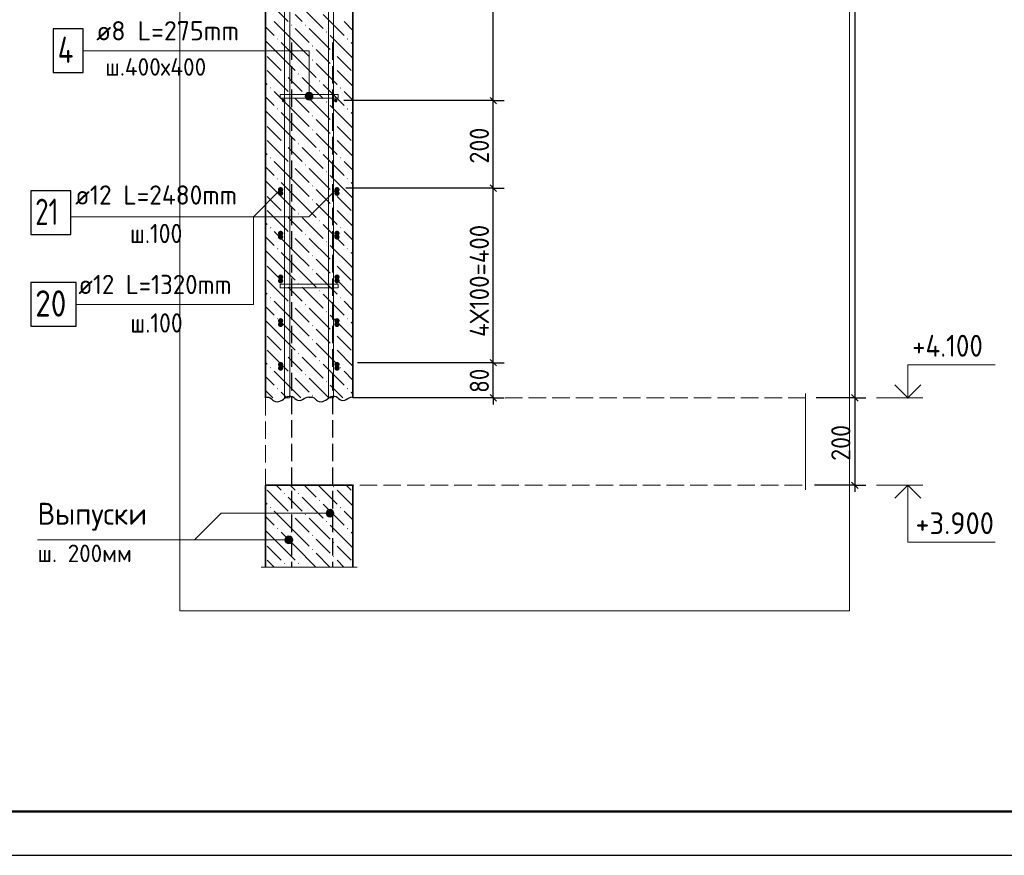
# Model space of a CAD drawing. Header units: millimetres. Extents: x 0 to 50400, y -12 to 35652.
# Tile 3 of 9: x 13277 to 26798, y 0 to 11469. Entities that reach past the tile are written whole.
import ezdxf

# ---------------------------------------------------------------- set-up
doc = ezdxf.new("R2010")
doc.units = ezdxf.units.MM
doc.linetypes.add('______2', pattern=[324, 240, -84])
for name, color, linetype, lineweight in [('Standard', 7, 'Continuous', 25), ('ЖБ Перекрытие верхний уровень', 7, 'Continuous', 35), ('ЖБ Пилон', 7, 'Continuous', 35), ('Позиционная метка диаметр_ шаг', 7, 'Continuous', 13), ('Позиционная метка линия выноска', 7, 'Continuous', 13), ('Примечания', 7, 'Continuous', 13)]:
    doc.layers.add(name, color=color, linetype=linetype, lineweight=lineweight)
doc.layers.add('Размерная выноска', color=7, linetype='Continuous')
for name, color, linetype, true_color in [('Стена фоновая арматура У1', 7, '______2', 0xa0a0a0), ('Стена фоновая арматура Х1', 7, '______2', 0xa0a0a0), ('Стена фоновая затяжка С-обр.', 7, '______2', 0xa0a0a0), ('Стена Хомут', 7, '______2', 0xa0a0a0)]:
    doc.layers.add(name, color=color, linetype=linetype, true_color=true_color)
doc.styles.add('ISOCPEUR', font='txt')

msp = doc.modelspace()

# ---------------------------------------------------------------- hatches: boundary and pattern name
at = {"layer": 'ЖБ Перекрытие верхний уровень', "linetype": 'Continuous', "lineweight": 18, "transparency": 33554687}
for points in [[(17579, 5060), (17587, 5068), (17595, 5060), (17587, 5052)], [(16907, 4964), (16915, 4972), (16923, 4964), (16915, 4956)], [(17099, 4964), (17107, 4972), (17115, 4964), (17107, 4956)], [(17387, 4868), (17395, 4876), (17403, 4868), (17395, 4860)], [(16715, 4772), (16723, 4780), (16731, 4772), (16723, 4764)], [(17675, 4772), (17683, 4780), (17691, 4772), (17683, 4764)], [(17003, 4676), (17011, 4684), (17019, 4676), (17011, 4668)], [(17195, 4676), (17203, 4684), (17211, 4676), (17203, 4668)], [(16811, 4484), (16819, 4492), (16827, 4484), (16819, 4476)], [(17483, 4580), (17491, 4588), (17499, 4580), (17491, 4572)], [(17771, 4484), (17779, 4492), (17787, 4484), (17779, 4476)], [(17291, 4388), (17299, 4396), (17307, 4388), (17299, 4380)], [(17291, 4196), (17299, 4204), (17307, 4196), (17299, 4188)], [(17579, 4292), (17587, 4300), (17595, 4292), (17587, 4284)], [(17579, 4100), (17587, 4108), (17595, 4100), (17587, 4092)], [(16907, 4004), (16915, 4012), (16923, 4004), (16915, 3996)], [(17099, 4004), (17107, 4012), (17115, 4004), (17107, 3996)]]:
    msp.add_hatch(color=7, dxfattribs=at).paths.add_polyline_path(points, flags=16)
at = {"layer": 'ЖБ Пилон', "linetype": 'Continuous', "lineweight": 18, "transparency": 33554687}
for points in [[(17003, 11396), (17011, 11404), (17019, 11396), (17011, 11388)], [(17195, 11396), (17203, 11404), (17211, 11396), (17203, 11388)], [(17483, 11300), (17491, 11308), (17499, 11300), (17491, 11292)], [(16811, 11204), (16819, 11212), (16827, 11204), (16819, 11196)], [(17291, 11108), (17299, 11116), (17307, 11108), (17299, 11100)], [(17771, 11204), (17779, 11212), (17787, 11204), (17779, 11196)], [(17579, 11012), (17587, 11020), (17595, 11012), (17587, 11004)], [(17291, 10916), (17299, 10924), (17307, 10916), (17299, 10908)], [(17579, 10820), (17587, 10828), (17595, 10820), (17587, 10812)], [(16907, 10724), (16915, 10732), (16923, 10724), (16915, 10716)], [(17099, 10724), (17107, 10732), (17115, 10724), (17107, 10716)], [(17387, 10628), (17395, 10636), (17403, 10628), (17395, 10620)], [(16715, 10532), (16723, 10540), (16731, 10532), (16723, 10524)], [(17003, 10436), (17011, 10444), (17019, 10436), (17011, 10428)], [(17195, 10436), (17203, 10444), (17211, 10436), (17203, 10428)], [(17675, 10532), (17683, 10540), (17691, 10532), (17683, 10524)], [(17483, 10340), (17491, 10348), (17499, 10340), (17491, 10332)], [(16811, 10244), (16819, 10252), (16827, 10244), (16819, 10236)], [(17291, 10148), (17299, 10156), (17307, 10148), (17299, 10140)], [(17771, 10244), (17779, 10252), (17787, 10244), (17779, 10236)], [(17579, 10052), (17587, 10060), (17595, 10052), (17587, 10044)], [(17291, 9956), (17299, 9964), (17307, 9956), (17299, 9948)], [(16907, 9764), (16915, 9772), (16923, 9764), (16915, 9756)], [(17099, 9764), (17107, 9772), (17115, 9764), (17107, 9756)], [(17579, 9860), (17587, 9868), (17595, 9860), (17587, 9852)], [(17387, 9668), (17395, 9676), (17403, 9668), (17395, 9660)], [(16715, 9572), (16723, 9580), (16731, 9572), (16723, 9564)], [(17003, 9476), (17011, 9484), (17019, 9476), (17011, 9468)], [(17195, 9476), (17203, 9484), (17211, 9476), (17203, 9468)], [(17675, 9572), (17683, 9580), (17691, 9572), (17683, 9564)], [(17483, 9380), (17491, 9388), (17499, 9380), (17491, 9372)], [(16811, 9284), (16819, 9292), (16827, 9284), (16819, 9276)], [(17291, 9188), (17299, 9196), (17307, 9188), (17299, 9180)], [(17771, 9284), (17779, 9292), (17787, 9284), (17779, 9276)], [(17579, 9092), (17587, 9100), (17595, 9092), (17587, 9084)], [(17291, 8996), (17299, 9004), (17307, 8996), (17299, 8988)], [(16907, 8804), (16915, 8812), (16923, 8804), (16915, 8796)], [(17099, 8804), (17107, 8812), (17115, 8804), (17107, 8796)], [(17579, 8900), (17587, 8908), (17595, 8900), (17587, 8892)], [(17387, 8708), (17395, 8716), (17403, 8708), (17395, 8700)], [(16715, 8612), (16723, 8620), (16731, 8612), (16723, 8604)], [(17003, 8516), (17011, 8524), (17019, 8516), (17011, 8508)], [(17195, 8516), (17203, 8524), (17211, 8516), (17203, 8508)], [(17675, 8612), (17683, 8620), (17691, 8612), (17683, 8604)], [(17483, 8420), (17491, 8428), (17499, 8420), (17491, 8412)], [(16811, 8324), (16819, 8332), (16827, 8324), (16819, 8316)], [(17771, 8324), (17779, 8332), (17787, 8324), (17779, 8316)], [(17291, 8228), (17299, 8236), (17307, 8228), (17299, 8220)], [(17579, 8132), (17587, 8140), (17595, 8132), (17587, 8124)], [(17291, 8036), (17299, 8044), (17307, 8036), (17299, 8028)], [(16907, 7844), (16915, 7852), (16923, 7844), (16915, 7836)], [(17099, 7844), (17107, 7852), (17115, 7844), (17107, 7836)], [(17579, 7940), (17587, 7948), (17595, 7940), (17587, 7932)], [(17387, 7748), (17395, 7756), (17403, 7748), (17395, 7740)], [(16715, 7652), (16723, 7660), (16731, 7652), (16723, 7644)], [(17675, 7652), (17683, 7660), (17691, 7652), (17683, 7644)], [(17003, 7556), (17011, 7564), (17019, 7556), (17011, 7548)], [(17195, 7556), (17203, 7564), (17211, 7556), (17203, 7548)], [(17483, 7460), (17491, 7468), (17499, 7460), (17491, 7452)], [(16811, 7364), (16819, 7372), (16827, 7364), (16819, 7356)], [(17771, 7364), (17779, 7372), (17787, 7364), (17779, 7356)], [(17291, 7268), (17299, 7276), (17307, 7268), (17299, 7260)], [(17579, 7172), (17587, 7180), (17595, 7172), (17587, 7164)], [(17291, 7076), (17299, 7084), (17307, 7076), (17299, 7068)], [(17579, 6980), (17587, 6988), (17595, 6980), (17587, 6972)], [(16907, 6884), (16915, 6892), (16923, 6884), (16915, 6876)], [(17099, 6884), (17107, 6892), (17115, 6884), (17107, 6876)], [(17387, 6788), (17395, 6796), (17403, 6788), (17395, 6780)], [(16715, 6692), (16723, 6700), (16731, 6692), (16723, 6684)], [(17675, 6692), (17683, 6700), (17691, 6692), (17683, 6684)], [(17003, 6596), (17011, 6604), (17019, 6596), (17011, 6588)], [(17195, 6596), (17203, 6604), (17211, 6596), (17203, 6588)], [(17483, 6500), (17491, 6508), (17499, 6500), (17491, 6492)], [(16811, 6404), (16819, 6412), (16827, 6404), (16819, 6396)], [(17771, 6404), (17779, 6412), (17787, 6404), (17779, 6396)], [(17291, 6308), (17299, 6316), (17307, 6308), (17299, 6300)], [(17579, 5060), (17587, 5068), (17595, 5060), (17587, 5052)], [(16907, 4964), (16915, 4972), (16923, 4964), (16915, 4956)], [(17099, 4964), (17107, 4972), (17115, 4964), (17107, 4956)], [(17387, 4868), (17395, 4876), (17403, 4868), (17395, 4860)], [(16715, 4772), (16723, 4780), (16731, 4772), (16723, 4764)], [(17675, 4772), (17683, 4780), (17691, 4772), (17683, 4764)], [(17003, 4676), (17011, 4684), (17019, 4676), (17011, 4668)], [(17195, 4676), (17203, 4684), (17211, 4676), (17203, 4668)], [(16811, 4484), (16819, 4492), (16827, 4484), (16819, 4476)], [(17483, 4580), (17491, 4588), (17499, 4580), (17491, 4572)], [(17771, 4484), (17779, 4492), (17787, 4484), (17779, 4476)], [(17291, 4388), (17299, 4396), (17307, 4388), (17299, 4380)], [(17291, 4196), (17299, 4204), (17307, 4196), (17299, 4188)], [(17579, 4292), (17587, 4300), (17595, 4292), (17587, 4284)], [(17579, 4100), (17587, 4108), (17595, 4100), (17587, 4092)], [(16907, 4004), (16915, 4012), (16923, 4004), (16915, 3996)], [(17099, 4004), (17107, 4012), (17115, 4004), (17107, 3996)]]:
    msp.add_hatch(color=7, dxfattribs=at).paths.add_polyline_path(points, flags=16)
at = {"layer": 'Позиционная метка линия выноска', "linetype": 'Continuous', "lineweight": 13, "transparency": 33554687}
for points in [[(17297, 10445), (17204, 10445), (17197, 10418)], [(17297, 10445), (17197, 10418), (17305, 10418)], [(17305, 10418), (17197, 10418), (17204, 10391)], [(17278, 10465), (17224, 10465), (17204, 10445)], [(17278, 10465), (17204, 10445), (17297, 10445)], [(17305, 10418), (17204, 10391), (17297, 10391)], [(17224, 10465), (17278, 10465), (17251, 10472)], [(17297, 10391), (17204, 10391), (17224, 10372)], [(17297, 10391), (17224, 10372), (17278, 10372)], [(17278, 10372), (17224, 10372), (17251, 10364)], [(17512, 4649), (17512, 4741), (17492, 4722)], [(17539, 4641), (17539, 4749), (17512, 4741)], [(17539, 4641), (17512, 4741), (17512, 4649)], [(17566, 4649), (17566, 4741), (17539, 4749)], [(17566, 4649), (17539, 4749), (17539, 4641)], [(17585, 4668), (17585, 4722), (17566, 4741)], [(17585, 4668), (17566, 4741), (17566, 4649)], [(17492, 4668), (17492, 4722), (17485, 4695)], [(17512, 4649), (17492, 4722), (17492, 4668)], [(17585, 4722), (17585, 4668), (17593, 4695)], [(16927, 4302), (16927, 4356), (16920, 4329)], [(16947, 4283), (16947, 4376), (16927, 4356)], [(16947, 4283), (16927, 4356), (16927, 4302)], [(16974, 4275), (16974, 4383), (16947, 4376)], [(16974, 4275), (16947, 4376), (16947, 4283)], [(17001, 4283), (17001, 4376), (16974, 4383)], [(17001, 4283), (16974, 4383), (16974, 4275)], [(17020, 4302), (17020, 4356), (17001, 4376)], [(17020, 4302), (17001, 4376), (17001, 4283)], [(17020, 4356), (17020, 4302), (17028, 4329)]]:
    msp.add_hatch(color=7, dxfattribs=at).paths.add_polyline_path(points)
at = {"layer": 'Стена фоновая арматура У1', "linetype": 'Continuous', "lineweight": 13, "transparency": 33554687}
for points in [[(16927, 10358), (16925, 10368), (16920, 10375), (16912, 10381), (16903, 10382), (16893, 10381), (16886, 10375), (16880, 10368), (16879, 10358), (16880, 10349), (16886, 10341), (16893, 10336), (16903, 10334), (16912, 10336), (16920, 10341), (16925, 10349)], [(17641, 10358), (17639, 10368), (17634, 10375), (17626, 10381), (17617, 10382), (17607, 10381), (17600, 10375), (17594, 10368), (17593, 10358), (17594, 10349), (17600, 10341), (17607, 10336), (17617, 10334), (17626, 10336), (17634, 10341), (17639, 10349)]]:
    msp.add_hatch(color=7, dxfattribs=at).paths.add_polyline_path(points)
at = {"layer": 'Стена Хомут', "linetype": 'Continuous', "lineweight": 13, "transparency": 33554687}
for points in [[(16897, 9137), (16894, 9151), (16886, 9162), (16874, 9170), (16861, 9173), (16847, 9170), (16835, 9162), (16827, 9151), (16825, 9137), (16827, 9123), (16835, 9111), (16847, 9104), (16861, 9101), (16874, 9104), (16886, 9111), (16894, 9123)], [(16897, 9086), (16894, 9100), (16886, 9112), (16874, 9120), (16861, 9122), (16847, 9120), (16835, 9112), (16827, 9100), (16825, 9086), (16827, 9073), (16835, 9061), (16847, 9053), (16861, 9050), (16874, 9053), (16886, 9061), (16894, 9073)], [(17671, 9137), (17668, 9151), (17660, 9162), (17648, 9170), (17635, 9173), (17621, 9170), (17609, 9162), (17601, 9151), (17599, 9137), (17601, 9123), (17609, 9111), (17621, 9104), (17635, 9101), (17648, 9104), (17660, 9111), (17668, 9123)], [(17671, 9086), (17668, 9100), (17660, 9112), (17648, 9120), (17635, 9122), (17621, 9120), (17609, 9112), (17601, 9100), (17599, 9086), (17601, 9073), (17609, 9061), (17621, 9053), (17635, 9050), (17648, 9053), (17660, 9061), (17668, 9073)], [(16897, 8537), (16894, 8551), (16886, 8562), (16874, 8570), (16861, 8573), (16847, 8570), (16835, 8562), (16827, 8551), (16825, 8537), (16827, 8523), (16835, 8511), (16847, 8504), (16861, 8501), (16874, 8504), (16886, 8511), (16894, 8523)], [(16897, 8486), (16894, 8500), (16886, 8512), (16874, 8520), (16861, 8522), (16847, 8520), (16835, 8512), (16827, 8500), (16825, 8486), (16827, 8473), (16835, 8461), (16847, 8453), (16861, 8450), (16874, 8453), (16886, 8461), (16894, 8473)], [(17671, 8537), (17668, 8551), (17660, 8562), (17648, 8570), (17635, 8573), (17621, 8570), (17609, 8562), (17601, 8551), (17599, 8537), (17601, 8523), (17609, 8511), (17621, 8504), (17635, 8501), (17648, 8504), (17660, 8511), (17668, 8523)], [(17671, 8486), (17668, 8500), (17660, 8512), (17648, 8520), (17635, 8522), (17621, 8520), (17609, 8512), (17601, 8500), (17599, 8486), (17601, 8473), (17609, 8461), (17621, 8453), (17635, 8450), (17648, 8453), (17660, 8461), (17668, 8473)], [(16897, 7937), (16894, 7951), (16886, 7962), (16874, 7970), (16861, 7973), (16847, 7970), (16835, 7962), (16827, 7951), (16825, 7937), (16827, 7923), (16835, 7911), (16847, 7904), (16861, 7901), (16874, 7904), (16886, 7911), (16894, 7923)], [(16897, 7886), (16894, 7900), (16886, 7912), (16874, 7920), (16861, 7922), (16847, 7920), (16835, 7912), (16827, 7900), (16825, 7886), (16827, 7873), (16835, 7861), (16847, 7853), (16861, 7850), (16874, 7853), (16886, 7861), (16894, 7873)], [(17671, 7937), (17668, 7951), (17660, 7962), (17648, 7970), (17635, 7973), (17621, 7970), (17609, 7962), (17601, 7951), (17599, 7937), (17601, 7923), (17609, 7911), (17621, 7904), (17635, 7901), (17648, 7904), (17660, 7911), (17668, 7923)], [(17671, 7886), (17668, 7900), (17660, 7912), (17648, 7920), (17635, 7922), (17621, 7920), (17609, 7912), (17601, 7900), (17599, 7886), (17601, 7873), (17609, 7861), (17621, 7853), (17635, 7850), (17648, 7853), (17660, 7861), (17668, 7873)], [(16897, 7337), (16894, 7351), (16886, 7362), (16874, 7370), (16861, 7373), (16847, 7370), (16835, 7362), (16827, 7351), (16825, 7337), (16827, 7323), (16835, 7311), (16847, 7304), (16861, 7301), (16874, 7304), (16886, 7311), (16894, 7323)], [(16897, 7286), (16894, 7300), (16886, 7312), (16874, 7320), (16861, 7322), (16847, 7320), (16835, 7312), (16827, 7300), (16825, 7286), (16827, 7273), (16835, 7261), (16847, 7253), (16861, 7250), (16874, 7253), (16886, 7261), (16894, 7273)], [(17671, 7337), (17668, 7351), (17660, 7362), (17648, 7370), (17635, 7373), (17621, 7370), (17609, 7362), (17601, 7351), (17599, 7337), (17601, 7323), (17609, 7311), (17621, 7304), (17635, 7301), (17648, 7304), (17660, 7311), (17668, 7323)], [(17671, 7286), (17668, 7300), (17660, 7312), (17648, 7320), (17635, 7322), (17621, 7320), (17609, 7312), (17601, 7300), (17599, 7286), (17601, 7273), (17609, 7261), (17621, 7253), (17635, 7250), (17648, 7253), (17660, 7261), (17668, 7273)], [(16897, 6737), (16894, 6751), (16886, 6762), (16874, 6770), (16861, 6773), (16847, 6770), (16835, 6762), (16827, 6751), (16825, 6737), (16827, 6723), (16835, 6711), (16847, 6704), (16861, 6701), (16874, 6704), (16886, 6711), (16894, 6723)], [(17671, 6737), (17668, 6751), (17660, 6762), (17648, 6770), (17635, 6773), (17621, 6770), (17609, 6762), (17601, 6751), (17599, 6737), (17601, 6723), (17609, 6711), (17621, 6704), (17635, 6701), (17648, 6704), (17660, 6711), (17668, 6723)], [(16897, 6686), (16894, 6700), (16886, 6712), (16874, 6720), (16861, 6722), (16847, 6720), (16835, 6712), (16827, 6700), (16825, 6686), (16827, 6673), (16835, 6661), (16847, 6653), (16861, 6650), (16874, 6653), (16886, 6661), (16894, 6673)], [(17671, 6686), (17668, 6700), (17660, 6712), (17648, 6720), (17635, 6722), (17621, 6720), (17609, 6712), (17601, 6700), (17599, 6686), (17601, 6673), (17609, 6661), (17621, 6653), (17635, 6650), (17648, 6653), (17660, 6661), (17668, 6673)]]:
    msp.add_hatch(color=7, dxfattribs=at).paths.add_polyline_path(points)

# ---------------------------------------------------------------- linework, layer by layer
at = {"layer": 'Standard', "color": 7, "linetype": 'Continuous', "lineweight": -3, "transparency": 33554687}
for p, q in [((24745, 30278), (24745, 6278)), ((19781, 10358), (19781, 25958)), ((19781, 10358), (19631, 10358)), ((19781, 10358), (19931, 10358)), ((19781, 9158), (19781, 10358)), ((19781, 9158), (19631, 9158)), ((19781, 9158), (19931, 9158)), ((19781, 6761), (19781, 9158)), ((19781, 6761), (19631, 6761)), ((19781, 6761), (19931, 6761)), ((19781, 6278), (19781, 6761)), ((19781, 6278), (17852, 6278)), ((19781, 6278), (19631, 6278)), ((19781, 6278), (19931, 6278)), ((19781, 6278), (19781, 6188)), ((24745, 6278), (24595, 6278)), ((24745, 6278), (24895, 6278)), ((24745, 6278), (24745, 5078)), ((24745, 5078), (24190, 5078)), ((24745, 5078), (24595, 5078)), ((24745, 5078), (24895, 5078)), ((24745, 5078), (24745, 4988))]:
    msp.add_line(p, q, dxfattribs=at)
at = {"layer": 'Standard', "color": 7, "linetype": 'Continuous', "lineweight": 25, "transparency": 33554687}
for p, q in [((19826, 10313), (19736, 10403)), ((19826, 9113), (19736, 9203)), ((19826, 6716), (19736, 6806)), ((19826, 6233), (19736, 6323)), ((24700, 6323), (24790, 6233)), ((24700, 5123), (24790, 5033))]:
    msp.add_line(p, q, dxfattribs=at)
at = {"layer": 'Standard', "color": 7, "linetype": 'Continuous', "lineweight": 13, "transparency": 33554687}
for p, q in [((25045, 6278), (25681, 6278)), ((25045, 5078), (25681, 5078))]:
    msp.add_line(p, q, dxfattribs=at)
at = {"layer": 'Standard', "color": 7, "linetype": 'Continuous', "lineweight": 25, "transparency": 33554687}
msp.add_lwpolyline([(0, 0), (50400, 0), (50400, 35640), (0, 35640), (0, 0)], close=True, dxfattribs=at)
at = {"layer": 'Standard', "color": 7, "linetype": 'Continuous', "lineweight": 50, "transparency": 33554687}
msp.add_lwpolyline([(2400, 35040), (49800, 35040), (49800, 600), (2400, 600), (2400, 35040)], close=True, dxfattribs=at)
at = {"layer": 'Standard', "color": 254, "linetype": 'Continuous', "lineweight": 13, "true_color": 0xc4c4ff, "transparency": 33554687}
msp.add_lwpolyline([(15478, 3357), (24670, 3357), (24670, 33150), (15478, 33150), (15478, 3357)], dxfattribs=at)
at = {"layer": 'Standard', "color": 7, "linetype": 'Continuous', "lineweight": -3, "transparency": 33554687}
for points in [[(19781, 10358), (19761, 10358), (19761, 10358), (19761, 10358), (19761, 10358), (19761, 10358), (19761, 10358), (19761, 10358), (19761, 10358), (18845, 10358), (18845, 10358), (17729, 10358)], [(19781, 9158), (19761, 9158), (19761, 9158), (19761, 9158), (19761, 9158), (19761, 9158), (19761, 9158), (19761, 9158), (19761, 9158), (19761, 9158), (19761, 9158), (19116, 9158), (19116, 9158), (17754, 9158)], [(19781, 6761), (19761, 6761), (19761, 6761), (19761, 6761), (19761, 6761), (19761, 6761), (19761, 6761), (19761, 6761), (19761, 6761), (19761, 6761), (19761, 6761), (19761, 6761), (19761, 6761), (19659, 6761), (19659, 6761), (17916, 6761)], [(24745, 6278), (24725, 6278), (24725, 6278), (24215, 6278)]]:
    msp.add_lwpolyline(points, dxfattribs=at)
at = {"layer": 'Standard', "color": 7, "linetype": 'Continuous', "lineweight": 13, "transparency": 33554687}
for points in [[(25472, 6278), (25472, 6734), (26672, 6734)], [(25472, 5078), (25472, 4298), (26672, 4298)]]:
    msp.add_lwpolyline(points, dxfattribs=at)
at = {"layer": 'Standard', "color": 7, "linetype": 'Continuous', "lineweight": 35, "transparency": 33554687}
for points in [[(25294, 6457), (25472, 6278), (25651, 6457)], [(25294, 4900), (25472, 5078), (25651, 4900)]]:
    msp.add_lwpolyline(points, dxfattribs=at)
at = {"layer": 'ЖБ Перекрытие верхний уровень', "color": 7, "linetype": '______2', "lineweight": 18, "transparency": 33554687}
for p, q in [((16652, 6278), (16652, 5078)), ((24070, 6278), (17852, 6278)), ((16652, 5078), (16652, 3957)), ((17852, 5078), (16652, 5078)), ((16652, 5078), (24070, 5078)), ((17852, 3957), (17852, 5078))]:
    msp.add_line(p, q, dxfattribs=at)
at = {"layer": 'ЖБ Перекрытие верхний уровень', "color": 9, "linetype": 'Continuous', "lineweight": 18, "true_color": 0xc7c7c7, "transparency": 33554687}
for p, q in [((16675, 5012), (16963, 4724)), ((16801, 5078), (16867, 5012)), ((16993, 5078), (17059, 5012)), ((17185, 5078), (17347, 4916)), ((17377, 5078), (17635, 4820)), ((17635, 5012), (17852, 4795)), ((17761, 5078), (17827, 5012)), ((17059, 4820), (16963, 4916)), ((17155, 4916), (17443, 4628)), ((16652, 4843), (16675, 4820)), ((17155, 4724), (17059, 4820)), ((17443, 4820), (17731, 4532)), ((16652, 4651), (16771, 4532)), ((17059, 4436), (16771, 4724)), ((17059, 4628), (17251, 4436)), ((17251, 4628), (17539, 4340)), ((17852, 4603), (17731, 4724)), ((17827, 4244), (17539, 4532)), ((16867, 4244), (16652, 4459)), ((16867, 4436), (17059, 4244)), ((17059, 4436), (17251, 4244)), ((17443, 4244), (17347, 4340)), ((17827, 4436), (17852, 4411)), ((16675, 4244), (16867, 4052)), ((16867, 4244), (17059, 4052)), ((17059, 4244), (17346, 3957)), ((17539, 4148), (17443, 4244)), ((17635, 4244), (17827, 4052)), ((17827, 4244), (17852, 4219)), ((17347, 4148), (17538, 3957)), ((16675, 4052), (16770, 3957)), ((17635, 4052), (17730, 3957))]:
    msp.add_line(p, q, dxfattribs=at)
at = {"layer": 'ЖБ Пилон', "color": 7, "linetype": 'Continuous', "lineweight": 35, "transparency": 33554687}
for p, q in [((16652, 30278), (16652, 6278)), ((17852, 6278), (17852, 30278)), ((16652, 5078), (16652, 3957)), ((17852, 5078), (16652, 5078)), ((17852, 3957), (17852, 5078))]:
    msp.add_line(p, q, dxfattribs=at)
at = {"layer": 'ЖБ Пилон', "color": 9, "linetype": 'Continuous', "lineweight": 18, "true_color": 0xc7c7c7, "transparency": 33554687}
for p, q in [((16675, 11732), (16963, 11444)), ((17155, 11636), (17443, 11348)), ((17155, 11444), (17059, 11540)), ((17443, 11540), (17731, 11252)), ((16652, 11371), (16771, 11252)), ((17059, 11156), (16771, 11444)), ((17852, 11323), (17731, 11444)), ((17059, 11348), (17251, 11156)), ((17251, 11348), (17539, 11060)), ((17827, 10964), (17539, 11252)), ((16867, 10964), (16652, 11179)), ((16867, 11156), (17059, 10964)), ((17059, 11156), (17251, 10964)), ((17827, 11156), (17852, 11131)), ((16675, 10964), (16867, 10772)), ((16867, 10964), (17059, 10772)), ((17059, 10964), (17347, 10676)), ((17443, 10964), (17347, 11060)), ((17539, 10868), (17443, 10964)), ((17635, 10964), (17827, 10772)), ((17827, 10964), (17852, 10939)), ((17347, 10868), (17635, 10580)), ((16675, 10772), (16963, 10484)), ((17635, 10772), (17852, 10555)), ((16652, 10603), (16675, 10580)), ((17059, 10580), (16963, 10676)), ((17155, 10484), (17059, 10580)), ((17155, 10676), (17443, 10388)), ((17443, 10580), (17731, 10292)), ((16652, 10411), (16771, 10292)), ((17059, 10196), (16771, 10484)), ((17852, 10363), (17731, 10484)), ((17059, 10388), (17251, 10196)), ((17251, 10388), (17539, 10100)), ((17827, 10004), (17539, 10292)), ((16867, 10004), (16652, 10219)), ((16867, 10196), (17059, 10004)), ((17059, 10196), (17251, 10004)), ((17827, 10196), (17852, 10171)), ((17443, 10004), (17347, 10100)), ((16675, 10004), (16867, 9812)), ((16867, 10004), (17059, 9812)), ((17059, 10004), (17347, 9716)), ((17347, 9908), (17635, 9620)), ((17539, 9908), (17443, 10004)), ((17635, 10004), (17827, 9812)), ((17827, 10004), (17852, 9979)), ((16675, 9812), (16963, 9524)), ((17635, 9812), (17852, 9595)), ((16652, 9643), (16675, 9620)), ((17059, 9620), (16963, 9716)), ((17155, 9524), (17059, 9620)), ((17155, 9716), (17443, 9428)), ((17443, 9620), (17731, 9332)), ((17059, 9236), (16771, 9524)), ((17852, 9403), (17731, 9524)), ((16652, 9451), (16771, 9332)), ((17059, 9428), (17251, 9236)), ((17251, 9428), (17539, 9140)), ((17827, 9044), (17539, 9332)), ((16867, 9044), (16652, 9259)), ((16867, 9236), (17059, 9044)), ((17059, 9236), (17251, 9044)), ((17827, 9236), (17852, 9211)), ((17443, 9044), (17347, 9140)), ((16675, 9044), (16867, 8852)), ((16867, 9044), (17059, 8852)), ((17059, 9044), (17347, 8756)), ((17347, 8948), (17635, 8660)), ((17539, 8948), (17443, 9044)), ((17635, 9044), (17827, 8852)), ((17827, 9044), (17852, 9019)), ((16675, 8852), (16963, 8564)), ((17635, 8852), (17852, 8635)), ((16652, 8683), (16675, 8660)), ((17059, 8660), (16963, 8756)), ((17155, 8564), (17059, 8660)), ((17155, 8756), (17443, 8468)), ((17443, 8660), (17731, 8372)), ((17059, 8276), (16771, 8564)), ((17852, 8443), (17731, 8564)), ((16652, 8491), (16771, 8372)), ((17059, 8468), (17251, 8276)), ((17251, 8468), (17539, 8180)), ((16867, 8084), (16652, 8299)), ((16867, 8276), (17059, 8084)), ((17059, 8276), (17251, 8084)), ((17827, 8084), (17539, 8372)), ((17827, 8276), (17852, 8251)), ((17443, 8084), (17347, 8180)), ((16675, 8084), (16867, 7892)), ((16867, 8084), (17059, 7892)), ((17059, 8084), (17347, 7796)), ((17347, 7988), (17635, 7700)), ((17539, 7988), (17443, 8084)), ((17635, 8084), (17827, 7892)), ((17827, 8084), (17852, 8059)), ((16675, 7892), (16963, 7604)), ((17635, 7892), (17852, 7675)), ((16652, 7723), (16675, 7700)), ((17059, 7700), (16963, 7796)), ((17155, 7796), (17443, 7508)), ((17059, 7316), (16771, 7604)), ((17155, 7604), (17059, 7700)), ((17443, 7700), (17731, 7412)), ((17852, 7483), (17731, 7604)), ((16652, 7531), (16771, 7412)), ((17059, 7508), (17251, 7316)), ((17251, 7508), (17539, 7220)), ((16867, 7124), (16652, 7339)), ((16867, 7316), (17059, 7124)), ((17059, 7316), (17251, 7124)), ((17827, 7124), (17539, 7412)), ((17827, 7316), (17852, 7291)), ((17443, 7124), (17347, 7220)), ((16675, 7124), (16867, 6932)), ((16867, 7124), (17059, 6932)), ((17059, 7124), (17347, 6836)), ((17539, 7028), (17443, 7124)), ((17635, 7124), (17827, 6932)), ((17827, 7124), (17852, 7099)), ((16675, 6932), (16963, 6644)), ((17347, 7028), (17635, 6740)), ((17635, 6932), (17852, 6715)), ((16652, 6763), (16675, 6740)), ((17059, 6740), (16963, 6836)), ((17155, 6836), (17443, 6548)), ((17059, 6356), (16771, 6644)), ((17155, 6644), (17059, 6740)), ((17443, 6740), (17731, 6452)), ((17852, 6523), (17731, 6644)), ((16652, 6571), (16771, 6452)), ((17059, 6548), (17251, 6356)), ((17251, 6548), (17521, 6278)), ((16753, 6278), (16652, 6379)), ((16867, 6356), (16945, 6278)), ((17059, 6356), (17137, 6278)), ((17713, 6278), (17539, 6452)), ((17827, 6356), (17852, 6331)), ((16675, 5012), (16963, 4724)), ((16801, 5078), (16867, 5012)), ((16993, 5078), (17059, 5012)), ((17185, 5078), (17347, 4916)), ((17377, 5078), (17635, 4820)), ((17635, 5012), (17852, 4795)), ((17761, 5078), (17827, 5012)), ((17059, 4820), (16963, 4916)), ((17155, 4916), (17443, 4628)), ((16652, 4843), (16675, 4820)), ((17155, 4724), (17059, 4820)), ((17443, 4820), (17731, 4532)), ((16652, 4651), (16771, 4532)), ((17059, 4436), (16771, 4724)), ((17059, 4628), (17251, 4436)), ((17251, 4628), (17539, 4340)), ((17852, 4603), (17731, 4724)), ((17827, 4244), (17539, 4532)), ((16867, 4244), (16652, 4459)), ((16867, 4436), (17059, 4244)), ((17059, 4436), (17251, 4244)), ((17443, 4244), (17347, 4340)), ((17827, 4436), (17852, 4411)), ((16675, 4244), (16867, 4052)), ((16867, 4244), (17059, 4052)), ((17059, 4244), (17346, 3957)), ((17539, 4148), (17443, 4244)), ((17635, 4244), (17827, 4052)), ((17827, 4244), (17852, 4219)), ((17347, 4148), (17538, 3957)), ((16675, 4052), (16770, 3957)), ((17635, 4052), (17730, 3957))]:
    msp.add_line(p, q, dxfattribs=at)
at = {"layer": 'Позиционная метка линия выноска', "color": 253, "linetype": '______2', "lineweight": 25, "true_color": 0xa0a0a0, "transparency": 33554687}
for p, q in [((17011, 11157), (17011, 3957)), ((17574, 11157), (17574, 3957))]:
    msp.add_line(p, q, dxfattribs=at)
at = {"layer": 'Позиционная метка линия выноска', "color": 7, "linetype": 'Continuous', "lineweight": 13, "transparency": 33554687}
for p, q in [((17197, 10418), (17197, 10418)), ((17251, 10472), (17251, 10472)), ((17305, 10418), (17305, 10418)), ((17251, 10364), (17251, 10364)), ((17539, 4749), (17539, 4749)), ((17485, 4695), (17485, 4695)), ((17539, 4641), (17539, 4641)), ((17593, 4695), (17593, 4695)), ((16920, 4329), (16920, 4329)), ((16974, 4383), (16974, 4383)), ((17028, 4329), (17028, 4329)), ((16974, 4275), (16974, 4275))]:
    msp.add_line(p, q, dxfattribs=at)
for points in [[(14147, 11044), (17251, 11044), (17251, 10418)], [(13984, 8762), (16486, 8762), (16861, 9137)], [(14026, 8762), (17248, 8762), (17623, 9137)], [(16486, 8762), (16486, 7562), (14054, 7562)], [(17539, 4695), (16045, 4695), (15679, 4329)], [(16974, 4329), (16324, 4329), (13523, 4329)]]:
    msp.add_lwpolyline(points, dxfattribs=at)
for centre in [(17251, 10418), (17539, 4695), (16974, 4329)]:
    msp.add_circle(centre, 54, dxfattribs=at)
at = {"layer": 'Примечания', "color": 7, "linetype": 'Continuous', "lineweight": 25, "transparency": 33554687}
msp.add_line((17852, 6289), (17852, 6289), dxfattribs=at)
for points in [[(16652, 6289), (16674, 6289), (16698, 6286), (16719, 6278), (16737, 6265), (16752, 6249), (16769, 6236), (16791, 6228), (16815, 6224), (16838, 6229), (16860, 6237), (16881, 6247), (16899, 6260), (16916, 6274), (16932, 6287), (16953, 6298), (16976, 6304), (17000, 6303), (17023, 6297), (17040, 6284), (17056, 6269), (17073, 6255), (17093, 6245), (17117, 6243), (17141, 6248), (17162, 6257), (17182, 6268), (17203, 6278), (17223, 6287), (17247, 6292), (17252, 6292)], [(17252, 6289), (17274, 6289), (17298, 6286), (17319, 6278), (17337, 6265), (17352, 6249), (17369, 6236), (17391, 6228), (17415, 6224), (17438, 6229), (17460, 6237), (17481, 6247), (17499, 6260), (17516, 6274), (17532, 6287), (17553, 6298), (17576, 6304), (17600, 6303), (17623, 6297), (17640, 6284), (17656, 6269), (17673, 6255), (17693, 6245), (17717, 6243), (17741, 6248), (17762, 6257), (17782, 6268), (17803, 6278), (17823, 6287), (17847, 6292), (17852, 6292)]]:
    msp.add_lwpolyline(points, dxfattribs=at)
at = {"layer": 'Размерная выноска', "color": 7, "linetype": 'Continuous', "lineweight": 13, "transparency": 33554687}
for p, q in [((24070, 5018), (24070, 6338)), ((16592, 3957), (17912, 3957)), ((16592, 3957), (17912, 3957))]:
    msp.add_line(p, q, dxfattribs=at)
at = {"layer": 'Стена фоновая арматура Х1', "color": 7, "linetype": 'Continuous', "lineweight": 18, "transparency": 33554687}
for points in [[(16916, 6278), (16916, 30860), (16922, 30904), (16937, 30950), (16960, 30992), (16989, 31027), (17024, 31056), (17066, 31079), (17112, 31094), (17156, 31100), (21188, 31100), (21188, 31028), (17161, 31028), (17128, 31024), (17095, 31013), (17065, 30996), (17040, 30976), (17020, 30951), (17003, 30921), (16992, 30888), (16988, 30855), (16988, 6278), (16916, 6278)], [(16916, 6278), (16916, 30860), (16922, 30904), (16937, 30950), (16960, 30992), (16989, 31027), (17024, 31056), (17066, 31079), (17112, 31094), (17156, 31100), (21188, 31100), (21188, 31028), (17161, 31028), (17128, 31024), (17095, 31013), (17065, 30996), (17040, 30976), (17020, 30951), (17003, 30921), (16992, 30888), (16988, 30855), (16988, 6278), (16916, 6278)], [(17516, 6278), (17516, 30740), (17522, 30784), (17537, 30830), (17560, 30872), (17589, 30907), (17624, 30936), (17666, 30959), (17712, 30974), (17756, 30980), (21908, 30980), (21908, 30908), (17761, 30908), (17728, 30904), (17695, 30893), (17665, 30876), (17640, 30856), (17620, 30831), (17603, 30801), (17592, 30768), (17588, 30735), (17588, 6278), (17516, 6278)], [(17516, 6278), (17516, 30740), (17522, 30784), (17537, 30830), (17560, 30872), (17589, 30907), (17624, 30936), (17666, 30959), (17712, 30974), (17756, 30980), (21908, 30980), (21908, 30908), (17761, 30908), (17728, 30904), (17695, 30893), (17665, 30876), (17640, 30856), (17620, 30831), (17603, 30801), (17592, 30768), (17588, 30735), (17588, 6278), (17516, 6278)]]:
    msp.add_lwpolyline(points, dxfattribs=at)
at = {"layer": 'Стена фоновая затяжка С-обр.', "color": 7, "linetype": 'Continuous', "lineweight": 25, "transparency": 33554687}
msp.add_lwpolyline([(13739, 10744), (14147, 10744), (14147, 11344), (13739, 11344), (13739, 10744)], dxfattribs=at)
at = {"layer": 'Стена фоновая затяжка С-обр.', "color": 98, "linetype": 'Continuous', "lineweight": 13, "true_color": 0x005000, "transparency": 33554687}
for points in [[(16852, 10442), (17650, 10442), (17650, 10394), (16852, 10394), (16852, 10442)], [(16852, 7838), (17650, 7838), (17650, 7790), (16852, 7790), (16852, 7838)]]:
    msp.add_lwpolyline(points, dxfattribs=at)
at = {"layer": 'Стена Хомут', "color": 7, "linetype": 'Continuous', "lineweight": 25, "transparency": 33554687}
for points in [[(13430, 8520), (13982, 8520), (13982, 9120), (13430, 9120), (13430, 8520)], [(13430, 7262), (14054, 7262), (14054, 7862), (13430, 7862), (13430, 7262)]]:
    msp.add_lwpolyline(points, dxfattribs=at)

# ---------------------------------------------------------------- texts
at = {"layer": 'Standard', "color": 7, "linetype": 'Continuous', "lineweight": 18, "transparency": 33554687, "insert": (14451, 10701), "char_height": 240, "width": 1627.26, "attachment_point": 7, "style": 'ISOCPEUR'}
msp.add_mtext('\\W0.97;ш.400х400', dxfattribs=at)
at = {"layer": 'Standard', "color": 7, "linetype": 'Continuous', "lineweight": 25, "transparency": 33554687, "char_height": 264, "attachment_point": 7, "rotation": 90, "style": 'ISOCPEUR'}
for s, insert, width in [('\\W0.91;200', (19721, 9494), 674.39), ('\\W0.94;4Х100=400', (19721, 7115), 1839.3), ('\\W0.87;80', (19721, 6348), 484.71), ('\\W0.91;200', (24685, 5414), 674.39)]:
    msp.add_mtext(s, dxfattribs=dict(at, insert=insert, width=width))
at = {"layer": 'Standard', "color": 7, "linetype": 'Continuous', "lineweight": 25, "transparency": 33554687, "char_height": 300, "attachment_point": 7, "style": 'ISOCPEUR'}
for s, insert, width in [('\\W0.90;+4.100', (25532, 6844), 1244.55), ('\\W0.95;+3.900', (25577, 4408), 1281.43)]:
    msp.add_mtext(s, dxfattribs=dict(at, insert=insert, width=width))
at = {"layer": 'Позиционная метка диаметр_ шаг', "color": 7, "linetype": 'Continuous', "lineweight": 25, "transparency": 33554687, "attachment_point": 7, "style": 'ISOCPEUR'}
for s, insert, char_height, width in [('\\W0.96;Выпуски', (13523, 4456), 300, 1643.31), ('\\W0.96;ш. 200мм', (13523, 4024), 240, 1435.06)]:
    msp.add_mtext(s, dxfattribs=dict(at, insert=insert, char_height=char_height, width=width))
at = {"layer": 'Стена фоновая затяжка С-обр.', "color": 7, "linetype": 'Continuous', "lineweight": 13, "transparency": 33554687, "attachment_point": 7, "style": 'ISOCPEUR'}
for s, insert, char_height, width in [('\\W0.98;ø8 L=275mm ', (14329, 11185), 264, 2266.23), ('\\W0.80;4', (13799, 10876), 360, 431.8)]:
    msp.add_mtext(s, dxfattribs=dict(at, insert=insert, char_height=char_height, width=width))
at = {"layer": 'Стена Хомут', "color": 7, "linetype": 'Continuous', "lineweight": 13, "transparency": 33554687, "attachment_point": 7, "style": 'ISOCPEUR'}
for s, insert, char_height, width in [('\\W0.96;ø12 L=2480mm ', (14038, 8931), 264, 2607.13), ('\\W0.75;21', (13490, 8652), 360, 566.74), ('\\W0.90;ш.100 ', (14791, 8403), 264, 1095.49), ('\\W0.94;ø12 L=1320mm ', (14084, 7703), 264, 2525.25), ('\\W0.87;20', (13490, 7394), 360, 660.97), ('\\W0.90;ш.100 ', (14796, 7175), 264, 1095.49)]:
    msp.add_mtext(s, dxfattribs=dict(at, insert=insert, char_height=char_height, width=width))

doc.saveas('drawing.dxf')
